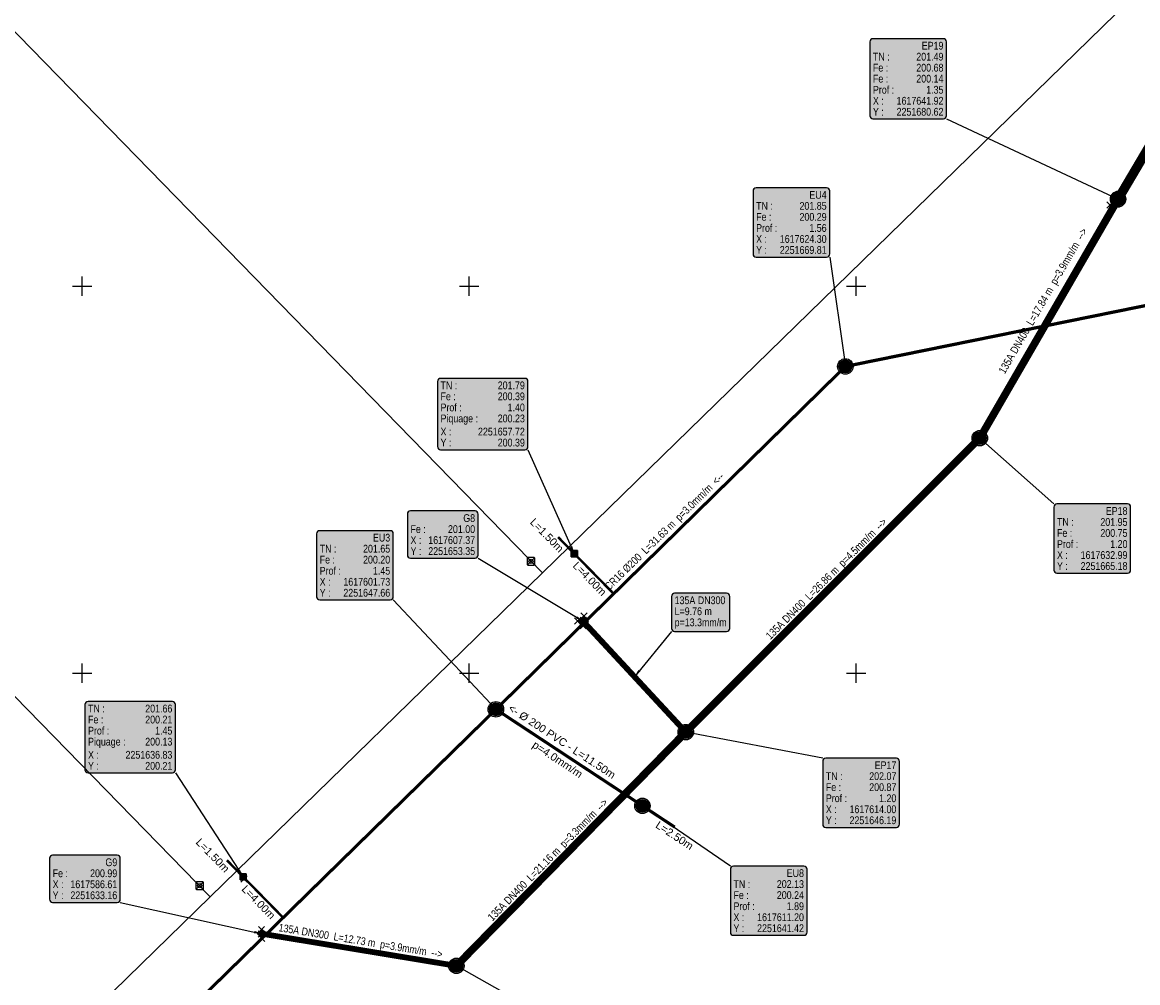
# Model space of a CAD drawing. Header units: metres. Extents: x 1617503 to 1618128, y 2251256 to 2251736.
# Tile 4 of 25: x 1617571 to 1617643, y 2251630 to 2251692. Entities that reach past the tile are written whole.
import ezdxf

# ---------------------------------------------------------------- set-up
doc = ezdxf.new("R2010")
doc.units = ezdxf.units.M
doc.header["$LTSCALE"] = 2
doc.header["$PDMODE"] = 3
doc.header["$PDSIZE"] = 0.2
doc.layers.get('0').update_dxf_attribs({"linetype": 'CONTINUOUS'})
for name, color, linetype in [('ASS_EP_REC_GRA_SYM', 3, 'CONTINUOUS'), ('ASS_EU_REC_BRA_SYM', 42, 'CONTINUOUS'), ('ASS_EU_REC_GRA_SYM', 42, 'CONTINUOUS'), ('Cadre_Croix', 7, 'CONTINUOUS'), ('EP 3_Canalisations', 3, 'CONTINUOUS'), ('EP 3_Canalisations_Habillage', 3, 'CONTINUOUS'), ('EP 3_Regards', 3, 'CONTINUOUS'), ('EP 3_Regards_Habillage', 3, 'CONTINUOUS'), ('EU 1_Branchements', 42, 'CONTINUOUS'), ('EU 1_Branchements_Habillage', 42, 'CONTINUOUS'), ('EU 1_Canalisations', 42, 'CONTINUOUS'), ('EU 1_Canalisations_Habillage', 42, 'CONTINUOUS'), ('EU 1_Regards', 42, 'CONTINUOUS'), ('EU 1_Regards_Habillage', 42, 'CONTINUOUS'), ('PROJ Subdi macrolot A', 1, 'CONTINUOUS'), ('REPERE', 7, 'CONTINUOUS'), ('TOPOJIS', 7, 'CONTINUOUS')]:
    doc.layers.add(name, color=color, linetype=linetype)
doc.styles.add('ArialNarrow', font='ARIALN.TTF')
doc.styles.add('SWISS721LTBT', font='swissl.ttf')

# ---------------------------------------------------------------- blocks, each defined once
blk = doc.blocks.new('TCPOINT')
at = {"color": 0}
blk.add_point((0, 0), dxfattribs=at)
blk = doc.blocks.new('T026')
at = {"color": 0}
blk.add_lwpolyline([(0.249, -0.19), (0.25, 0.189, 0.414214), (0.19, 0.249), (-0.189, 0.25, 0.414214), (-0.249, 0.19), (-0.25, -0.189, 0.414214), (-0.19, -0.249), (0.189, -0.25, 0.414214)], format="xyb", close=True, dxfattribs=at)
blk.add_circle((0, 0), 0.133, dxfattribs=at)
blk.add_point((0, 0), dxfattribs=at)
blk = doc.blocks.new('93')
blk.add_lwpolyline([(-0.2, -0.2), (-0.2, 0.2), (0.2, 0.2), (0.2, -0.2)], close=True)
blk.add_circle((0, 0), 0.15)
blk = doc.blocks.new('ATSE120')
at = {"const_width": 0.025, "flags": 128}
blk.add_lwpolyline([(-0.3125, 0, 1), (0.3125, 0, 1)], format="xyb", close=True, dxfattribs=at)
blk.add_circle((0, 0), 0.5)
blk = doc.blocks.new('vrd_reg_1000')
at = {"linetype": 'ByBlock', "lineweight": -2}
h = blk.add_hatch(color=253, dxfattribs=at)
edge = h.paths.add_edge_path()
edge.add_arc((0, 0), 0.5, 0, 360)
h = blk.add_hatch(color=0, dxfattribs=at)
edge = h.paths.add_edge_path()
edge.add_arc((0, 0), 0.417, 0, 360)
edge = h.paths.add_edge_path(flags=17)
edge.add_arc((0, 0), 0.0833, 0, 360)
for radius in [0.5, 0.417, 0.0833]:
    blk.add_circle((0, 0), radius)
blk = doc.blocks.new('vrd_tab_400')
h = blk.add_hatch(color=253)
h.paths.add_polyline_path([(0.2, 0.2), (-0.2, 0.2), (-0.2, -0.2), (0.2, -0.2)])
h.paths.add_polyline_path([(0.05, 0, -1), (-0.05, 0, -1)], flags=16)
blk.add_hatch(color=0).paths.add_polyline_path([(0.05, 0, 1), (-0.05, 0, 1)])
at = {"color": 0, "linetype": 'ByBlock', "lineweight": -2}
blk.add_lwpolyline([(-0.2, -0.2), (0.2, -0.2), (0.2, 0.2), (-0.2, 0.2)], close=True, dxfattribs=at)
blk.add_circle((0, 0), 0.05, dxfattribs=at)
blk = doc.blocks.new('gw05')
for p, q in [((-0.1, 0.49), (-0.1, -0.49)), ((0.1, 0.49), (0.1, -0.49))]:
    blk.add_line(p, q)
for points in [[(-0.3, 0.4), (-0.3, -0.4)], [(0.3, 0.4), (0.3, -0.4)]]:
    blk.add_lwpolyline(points)
blk.add_circle((0, 0), 0.5)
blk = doc.blocks.new('gw01')
at = {"true_color": 0xfcfcfc}
h = blk.add_hatch(color=7, dxfattribs=at)
h.dxf.hatch_style = 1
h.paths.add_polyline_path([(0, 0), (1, 0), (1, 1), (0, 1)])
for p, q in [((0.4, 1), (0.4, 0)), ((0.6, 1), (0.6, 0)), ((0.6, 0), (0.6, 0))]:
    blk.add_line(p, q)
for points in [[(0, 0), (1, 0), (1, 1), (0, 1), (0, 0)], [(0.2, 1), (0.2, 0)], [(0.8, 1), (0.8, 0)]]:
    blk.add_lwpolyline(points)

msp = doc.modelspace()

# ---------------------------------------------------------------- hatches: boundary and pattern name
at = {"layer": 'EP 3_Canalisations_Habillage', "true_color": 0xffffff}
msp.add_hatch(color=7, dxfattribs=at).paths.add_polyline_path([(1617613.076, 2251654.957), (1617613.076, 2251652.888, 0.414214), (1617613.276, 2251652.688), (1617616.634, 2251652.688, 0.414214), (1617616.834, 2251652.888), (1617616.834, 2251654.957, 0.414214), (1617616.634, 2251655.157), (1617613.276, 2251655.157, 0.414214)])
at = {"layer": 'EP 3_Canalisations_Habillage'}
msp.add_hatch(color=3, dxfattribs=at).paths.add_polyline_path([(1617611.059, 2251650.103), (1617610.681, 2251649.767), (1617610.937, 2251650.203)])
at = {"layer": 'EP 3_Regards_Habillage', "true_color": 0xffffff}
for points in [[(1617625.888, 2251690.784), (1617625.888, 2251686.004, 0.414214), (1617626.088, 2251685.804), (1617630.642, 2251685.804, 0.414214), (1617630.842, 2251686.004), (1617630.842, 2251690.784, 0.414214), (1617630.642, 2251690.984), (1617626.088, 2251690.984, 0.414214)], [(1617637.777, 2251660.726), (1617637.777, 2251656.656, 0.414214), (1617637.977, 2251656.456), (1617642.532, 2251656.456, 0.414214), (1617642.732, 2251656.656), (1617642.732, 2251660.726, 0.414214), (1617642.532, 2251660.926), (1617637.977, 2251660.926, 0.414214)], [(1617596.015, 2251660.271), (1617596.015, 2251657.622, 0.414214), (1617596.215, 2251657.422), (1617600.388, 2251657.422, 0.414214), (1617600.588, 2251657.622), (1617600.588, 2251660.271, 0.414214), (1617600.388, 2251660.471), (1617596.215, 2251660.471, 0.414214)], [(1617622.846, 2251644.295), (1617622.846, 2251640.233, 0.414214), (1617623.046, 2251640.033), (1617627.6, 2251640.033, 0.414214), (1617627.8, 2251640.233), (1617627.8, 2251644.295, 0.414214), (1617627.6, 2251644.495), (1617623.046, 2251644.495, 0.414214)], [(1617572.897, 2251638.035), (1617572.897, 2251635.386, 0.414214), (1617573.097, 2251635.186), (1617577.269, 2251635.186, 0.414214), (1617577.469, 2251635.386), (1617577.469, 2251638.035, 0.414214), (1617577.269, 2251638.235), (1617573.097, 2251638.235, 0.414214)]]:
    msp.add_hatch(color=7, dxfattribs=at).paths.add_polyline_path(points)
at = {"layer": 'EP 3_Regards_Habillage'}
for points in [[(1617641.505, 2251680.901), (1617641.924, 2251680.617), (1617641.438, 2251680.757)], [(1617633.311, 2251664.785), (1617632.99, 2251665.176), (1617633.416, 2251664.903)], [(1617606.978, 2251653.672), (1617607.365, 2251653.346), (1617606.896, 2251653.536)], [(1617614.473, 2251646.015), (1617613.997, 2251646.187), (1617614.503, 2251646.171)], [(1617586.144, 2251633.345), (1617586.615, 2251633.159), (1617586.109, 2251633.19)], [(1617599.573, 2251630.771), (1617599.177, 2251631.086), (1617599.651, 2251630.909)]]:
    msp.add_hatch(color=3, dxfattribs=at).paths.add_polyline_path(points)
at = {"layer": 'EU 1_Branchements_Habillage', "true_color": 0xffffff}
for points in [[(1617597.954, 2251668.84), (1617597.954, 2251664.632, 0.414214), (1617598.154, 2251664.432), (1617603.601, 2251664.432, 0.414214), (1617603.801, 2251664.632), (1617603.801, 2251668.84, 0.414214), (1617603.601, 2251669.04), (1617598.154, 2251669.04, 0.414214)], [(1617575.183, 2251647.959), (1617575.183, 2251643.751, 0.414214), (1617575.383, 2251643.551), (1617580.83, 2251643.551, 0.414214), (1617581.03, 2251643.751), (1617581.03, 2251647.959, 0.414214), (1617580.83, 2251648.159), (1617575.383, 2251648.159, 0.414214)]]:
    msp.add_hatch(color=7, dxfattribs=at).paths.add_polyline_path(points)
at = {"layer": 'EU 1_Branchements_Habillage'}
for points in [[(1617606.663, 2251658.205), (1617606.794, 2251657.716), (1617606.518, 2251658.14)], [(1617585.198, 2251637.297), (1617585.405, 2251636.835), (1617585.066, 2251637.211)]]:
    msp.add_hatch(color=42, dxfattribs=at).paths.add_polyline_path(points)
at = {"layer": 'EU 1_Regards_Habillage', "true_color": 0xffffff}
for points in [[(1617618.341, 2251681.145), (1617618.341, 2251677.077, 0.414214), (1617618.541, 2251676.877), (1617623.096, 2251676.877, 0.414214), (1617623.296, 2251677.077), (1617623.296, 2251681.145, 0.414214), (1617623.096, 2251681.345), (1617618.541, 2251681.345, 0.414214)], [(1617590.148, 2251658.999), (1617590.148, 2251654.929, 0.414214), (1617590.348, 2251654.729), (1617594.902, 2251654.729, 0.414214), (1617595.102, 2251654.929), (1617595.102, 2251658.999, 0.414214), (1617594.902, 2251659.199), (1617590.348, 2251659.199, 0.414214)], [(1617616.877, 2251637.328), (1617616.877, 2251633.258, 0.414214), (1617617.077, 2251633.058), (1617621.631, 2251633.058, 0.414214), (1617621.831, 2251633.258), (1617621.831, 2251637.328, 0.414214), (1617621.631, 2251637.528), (1617617.077, 2251637.528, 0.414214)]]:
    msp.add_hatch(color=7, dxfattribs=at).paths.add_polyline_path(points)
at = {"layer": 'EU 1_Regards_Habillage'}
for points in [[(1617624.313, 2251670.315), (1617624.305, 2251669.809), (1617624.156, 2251670.293)], [(1617601.448, 2251648.077), (1617601.732, 2251647.658), (1617601.332, 2251647.969)], [(1617611.564, 2251641.076), (1617611.196, 2251641.424), (1617611.653, 2251641.207)]]:
    msp.add_hatch(color=42, dxfattribs=at).paths.add_polyline_path(points)

# ---------------------------------------------------------------- linework, layer by layer
at = {"layer": 'Cadre_Croix'}
for p, q in [((1617575, 2251674.375), (1617575, 2251675.625)), ((1617600, 2251674.375), (1617600, 2251675.625)), ((1617625, 2251674.375), (1617625, 2251675.625)), ((1617574.375, 2251675), (1617575.625, 2251675)), ((1617599.375, 2251675), (1617600.625, 2251675)), ((1617624.375, 2251675), (1617625.625, 2251675)), ((1617575, 2251649.375), (1617575, 2251650.625)), ((1617600, 2251649.375), (1617600, 2251650.625)), ((1617625, 2251649.375), (1617625, 2251650.625)), ((1617574.375, 2251650), (1617575.625, 2251650)), ((1617599.375, 2251650), (1617600.625, 2251650)), ((1617624.375, 2251650), (1617625.625, 2251650))]:
    msp.add_line(p, q, dxfattribs=at)
at = {"layer": 'EP 3_Canalisations', "flags": 128}
for points in [[(1617599.177, 2251631.086, 0.49, 0.49, 0), (1617613.997, 2251646.187, 0.49, 0.49, 0), (1617632.99, 2251665.176, 0.49, 0.49, 0), (1617641.924, 2251680.617, 0.606, 0.606, 0), (1617653.415, 2251700.061, 0, 0, 0)], [(1617607.365, 2251653.346, 0.374, 0.374, 0), (1617613.997, 2251646.187, 0, 0, 0)], [(1617586.615, 2251633.159, 0.374, 0.374, 0), (1617599.177, 2251631.086, 0, 0, 0)]]:
    msp.add_lwpolyline(points, format="xyseb", dxfattribs=at)
at = {"layer": 'EP 3_Canalisations_Habillage', "color": 3, "lineweight": 25}
msp.add_lwpolyline([(1617613.076, 2251654.957), (1617613.076, 2251652.888, 0.414214), (1617613.276, 2251652.688), (1617616.634, 2251652.688, 0.414214), (1617616.834, 2251652.888), (1617616.834, 2251654.957, 0.414214), (1617616.634, 2251655.157), (1617613.276, 2251655.157, 0.414214), (1617613.076, 2251654.957)], format="xyb", dxfattribs=at)
msp.add_lwpolyline([(1617613.076, 2251652.688), (1617610.681, 2251649.767)], dxfattribs=at)
at = {"layer": 'EP 3_Regards_Habillage', "color": 3, "lineweight": 25}
for points in [[(1617625.888, 2251690.784), (1617625.888, 2251686.004, 0.414214), (1617626.088, 2251685.804), (1617630.642, 2251685.804, 0.414214), (1617630.842, 2251686.004), (1617630.842, 2251690.784, 0.414214), (1617630.642, 2251690.984), (1617626.088, 2251690.984, 0.414214), (1617625.888, 2251690.784)], [(1617637.777, 2251660.726), (1617637.777, 2251656.656, 0.414214), (1617637.977, 2251656.456), (1617642.532, 2251656.456, 0.414214), (1617642.732, 2251656.656), (1617642.732, 2251660.726, 0.414214), (1617642.532, 2251660.926), (1617637.977, 2251660.926, 0.414214), (1617637.777, 2251660.726)], [(1617596.015, 2251660.271), (1617596.015, 2251657.622, 0.414214), (1617596.215, 2251657.422), (1617600.388, 2251657.422, 0.414214), (1617600.588, 2251657.622), (1617600.588, 2251660.271, 0.414214), (1617600.388, 2251660.471), (1617596.215, 2251660.471, 0.414214), (1617596.015, 2251660.271)], [(1617622.846, 2251644.295), (1617622.846, 2251640.233, 0.414214), (1617623.046, 2251640.033), (1617627.6, 2251640.033, 0.414214), (1617627.8, 2251640.233), (1617627.8, 2251644.295, 0.414214), (1617627.6, 2251644.495), (1617623.046, 2251644.495, 0.414214), (1617622.846, 2251644.295)], [(1617572.897, 2251638.035), (1617572.897, 2251635.386, 0.414214), (1617573.097, 2251635.186), (1617577.269, 2251635.186, 0.414214), (1617577.469, 2251635.386), (1617577.469, 2251638.035, 0.414214), (1617577.269, 2251638.235), (1617573.097, 2251638.235, 0.414214), (1617572.897, 2251638.035)]]:
    msp.add_lwpolyline(points, format="xyb", dxfattribs=at)
for points in [[(1617630.842, 2251685.804), (1617641.924, 2251680.617)], [(1617637.777, 2251660.926), (1617632.99, 2251665.176)], [(1617600.588, 2251657.422), (1617607.365, 2251653.346)], [(1617622.846, 2251644.495), (1617613.997, 2251646.187)], [(1617577.469, 2251635.186), (1617586.615, 2251633.159)], [(1617607.96, 2251626.123), (1617599.177, 2251631.086)]]:
    msp.add_lwpolyline(points, dxfattribs=at)
at = {"layer": 'EU 1_Branchements', "const_width": 0.16, "flags": 128}
for points in [[(1617606.794, 2251657.716), (1617605.744, 2251658.788)], [(1617585.405, 2251636.835), (1617584.355, 2251637.907)]]:
    msp.add_lwpolyline(points, dxfattribs=at)
at = {"layer": 'EU 1_Branchements', "flags": 128}
for points in [[(1617606.794, 2251657.716, 0.159, 0.159, 0), (1617609.339, 2251655.123, 0.159, 0.159, 0)], [(1617585.405, 2251636.835, 0.159, 0.159, 0), (1617587.988, 2251634.198, 0.159, 0.159, 0)]]:
    msp.add_lwpolyline(points, format="xyseb", dxfattribs=at)
at = {"layer": 'EU 1_Branchements_Habillage', "color": 42, "lineweight": 25}
for points in [[(1617597.954, 2251668.84), (1617597.954, 2251664.632, 0.414214), (1617598.154, 2251664.432), (1617603.601, 2251664.432, 0.414214), (1617603.801, 2251664.632), (1617603.801, 2251668.84, 0.414214), (1617603.601, 2251669.04), (1617598.154, 2251669.04, 0.414214), (1617597.954, 2251668.84)], [(1617575.183, 2251647.959), (1617575.183, 2251643.751, 0.414214), (1617575.383, 2251643.551), (1617580.83, 2251643.551, 0.414214), (1617581.03, 2251643.751), (1617581.03, 2251647.959, 0.414214), (1617580.83, 2251648.159), (1617575.383, 2251648.159, 0.414214), (1617575.183, 2251647.959)]]:
    msp.add_lwpolyline(points, format="xyb", dxfattribs=at)
for points in [[(1617603.801, 2251664.432), (1617606.794, 2251657.716)], [(1617581.03, 2251643.551), (1617585.405, 2251636.835)]]:
    msp.add_lwpolyline(points, dxfattribs=at)
at = {"layer": 'EU 1_Canalisations', "flags": 128}
for points in [[(1617737.079, 2251630.571, 0.211, 0.211, 0), (1617692.318, 2251649.151, 0.211, 0.211, 0), (1617654.269, 2251675.886, 0.211, 0.211, 0), (1617624.305, 2251669.809, 0.199, 0.199, 0), (1617601.732, 2251647.658, 0.199, 0.199, 0), (1617543.584, 2251590.713, 0.199, 0.199, 0), (1617531.386, 2251571.832, 0, 0, 0)], [(1617611.196, 2251641.424, 0.199, 0.199, 0), (1617601.732, 2251647.658, 0, 0, 0)]]:
    msp.add_lwpolyline(points, format="xyseb", dxfattribs=at)
at = {"layer": 'EU 1_Canalisations', "const_width": 0.2, "flags": 128}
msp.add_lwpolyline([(1617613.284, 2251640.049), (1617611.196, 2251641.424)], dxfattribs=at)
at = {"layer": 'EU 1_Regards_Habillage', "color": 42, "lineweight": 25}
for points in [[(1617618.341, 2251681.145), (1617618.341, 2251677.077, 0.414214), (1617618.541, 2251676.877), (1617623.096, 2251676.877, 0.414214), (1617623.296, 2251677.077), (1617623.296, 2251681.145, 0.414214), (1617623.096, 2251681.345), (1617618.541, 2251681.345, 0.414214), (1617618.341, 2251681.145)], [(1617590.148, 2251658.999), (1617590.148, 2251654.929, 0.414214), (1617590.348, 2251654.729), (1617594.902, 2251654.729, 0.414214), (1617595.102, 2251654.929), (1617595.102, 2251658.999, 0.414214), (1617594.902, 2251659.199), (1617590.348, 2251659.199, 0.414214), (1617590.148, 2251658.999)], [(1617616.877, 2251637.328), (1617616.877, 2251633.258, 0.414214), (1617617.077, 2251633.058), (1617621.631, 2251633.058, 0.414214), (1617621.831, 2251633.258), (1617621.831, 2251637.328, 0.414214), (1617621.631, 2251637.528), (1617617.077, 2251637.528, 0.414214), (1617616.877, 2251637.328)]]:
    msp.add_lwpolyline(points, format="xyb", dxfattribs=at)
for points in [[(1617623.296, 2251676.877), (1617624.305, 2251669.809)], [(1617595.102, 2251654.729), (1617601.732, 2251647.658)], [(1617616.877, 2251637.528), (1617611.196, 2251641.424)]]:
    msp.add_lwpolyline(points, dxfattribs=at)
at = {"layer": 'PROJ Subdi macrolot A', "flags": 128}
for points in [[(1617582.439, 2251735.795), (1617563.552, 2251718.193), (1617553.952, 2251708.575), (1617604.749, 2251656.484), (1617641.784, 2251692.598)], [(1617553.952, 2251708.575), (1617532.756, 2251687.341), (1617583.271, 2251635.539), (1617604.749, 2251656.484)], [(1617532.756, 2251687.341), (1617511.56, 2251666.107), (1617561.792, 2251614.595), (1617583.271, 2251635.539)]]:
    msp.add_lwpolyline(points, close=True, dxfattribs=at)

# ---------------------------------------------------------------- block references
at = {"layer": 'ASS_EP_REC_GRA_SYM', "yscale": -1}
msp.add_blockref('gw05', (1617641.924, 2251680.617, 201.487), dxfattribs=at)
at = {"layer": 'ASS_EP_REC_GRA_SYM'}
for p, xscale, yscale, rotation in [((1617607.418, 2251653.693, 201.882), 0.5202403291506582, 0.4708481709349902, 219.2274152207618), ((1617586.61, 2251632.863, 201.374), 0.416587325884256, 0.421726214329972, 43.73561254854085)]:
    msp.add_blockref('gw01', p, dxfattribs=dict(at, xscale=xscale, yscale=yscale, rotation=rotation))
at = {"layer": 'ASS_EU_REC_BRA_SYM'}
for p in [(1617606.794, 2251657.716, 201.792), (1617585.405, 2251636.835, 201.663)]:
    msp.add_blockref('93', p, dxfattribs=at)
at = {"layer": 'ASS_EU_REC_GRA_SYM'}
for p in [(1617624.305, 2251669.809, 201.847), (1617601.732, 2251647.658, 201.65), (1617611.196, 2251641.424, 202.133)]:
    msp.add_blockref('ATSE120', p, dxfattribs=at)
at = {"layer": 'EP 3_Regards'}
for p in [(1617641.924, 2251680.617, 201.487), (1617632.99, 2251665.176, 201.951), (1617613.997, 2251646.187, 202.066), (1617599.177, 2251631.086, 201.921)]:
    msp.add_blockref('vrd_reg_1000', p, dxfattribs=at)
at = {"layer": 'EU 1_Branchements'}
for p in [(1617606.794, 2251657.716), (1617585.405, 2251636.835)]:
    msp.add_blockref('vrd_tab_400', p, dxfattribs=at)
at = {"layer": 'EU 1_Regards'}
for p in [(1617624.305, 2251669.809), (1617601.732, 2251647.658), (1617611.196, 2251641.424)]:
    msp.add_blockref('vrd_reg_1000', p, dxfattribs=at)
at = {"layer": 'REPERE'}
for p in [(1617604, 2251657.219, 201.986), (1617582.598, 2251636.267, 201.779)]:
    msp.add_blockref('T026', p, dxfattribs=at)
at = {"layer": 'TOPOJIS'}
for p in [(1617641.398, 2251680.234, 201.453), (1617641.924, 2251680.617, 201.487), (1617624.305, 2251669.809, 201.847), (1617632.99, 2251665.176, 201.951), (1617604, 2251657.219, 201.986), (1617606.794, 2251657.716, 201.792), (1617607.418, 2251653.693, 201.872), (1617607.015, 2251653.364, 201.884), (1617607.372, 2251653.057, 201.89), (1617607.38, 2251653.412, 201.004), (1617601.732, 2251647.658, 201.65), (1617613.997, 2251646.187, 202.066), (1617611.196, 2251641.424, 202.133), (1617582.598, 2251636.267, 201.779), (1617585.405, 2251636.835, 201.663), (1617585.464, 2251636.696, 201.69), (1617586.593, 2251633.428, 201.372), (1617586.573, 2251633.141, 200.985), (1617586.61, 2251632.863, 201.351), (1617586.911, 2251633.151, 201.399), (1617599.177, 2251631.086, 201.921)]:
    msp.add_blockref('TCPOINT', p, dxfattribs=at)

# ---------------------------------------------------------------- texts
at = {"layer": 'EP 3_Canalisations_Habillage', "color": 3, "style": 'ArialNarrow'}
for s, rotation, p in [('p=3.9mm/m', 59.94678, (1617637.928, 2251675.035, 0.01)), ('-->', 59.94678, (1617639.61, 2251677.942, 0.01)), ('L=17.84 m', 59.94678, (1617636.405, 2251672.402, 0.01)), ('135A DN400', 59.94678, (1617634.603, 2251669.288, 0.01)), ('p=4.5mm/m', 44.99397, (1617624.161, 2251656.828, 0.01)), ('-->', 44.99397, (1617626.536, 2251659.203, 0.01)), ('L=26.86 m', 44.99397, (1617622.01, 2251654.677, 0.01)), ('135A DN400', 44.99397, (1617619.466, 2251652.133, 0.01)), ('p=3.3mm/m', 45.53807, (1617606.159, 2251638.684, 0.01)), ('-->', 45.53807, (1617608.512, 2251641.081, 0.01)), ('L=21.16 m', 45.53807, (1617604.028, 2251636.513, 0.01)), ('135A DN400', 45.53807, (1617601.508, 2251633.945, 0.01)), ('135A DN300', 350.62804, (1617587.665, 2251633.329, 0.01)), ('L=12.73 m', 350.62804, (1617591.215, 2251632.743, 0.01)), ('p=3.9mm/m', 350.62804, (1617594.216, 2251632.248, 0.01)), ('-->', 350.62804, (1617597.53, 2251631.701, 0.01))]:
    msp.add_text(s, height=0.5, rotation=rotation, dxfattribs=at).set_placement(p)
for s, p in [('135A DN300', (1617613.276, 2251654.455, 0.01)), ('L=', (1617613.276, 2251653.744, 0.01)), ('9.76', (1617613.929, 2251653.744, 0.01)), (' m', (1617615.044, 2251653.744, 0.01)), ('p=', (1617613.276, 2251653.027, 0.01)), ('13.3', (1617613.929, 2251653.027, 0.01)), ('mm/m', (1617615.044, 2251653.027, 0.01))]:
    msp.add_text(s, height=0.5, dxfattribs=at).set_placement(p)
at = {"layer": 'EP 3_Regards_Habillage', "color": 3, "style": 'ArialNarrow'}
for s, p in [('EP19', (1617629.241, 2251690.282, 0.01)), ('TN : ', (1617626.088, 2251689.572, 0.01)), ('201.49', (1617628.89, 2251689.572, 0.01)), ('Fe : ', (1617626.088, 2251688.861, 0.01)), ('200.68', (1617628.89, 2251688.861, 0.01)), ('Fe :', (1617626.088, 2251688.151, 0.01)), ('200.14', (1617628.89, 2251688.151, 0.01)), ('Prof : ', (1617626.088, 2251687.434, 0.01)), ('1.35', (1617629.527, 2251687.434, 0.01)), ('X :', (1617626.088, 2251686.723, 0.01)), ('1617641.92', (1617627.616, 2251686.723, 0.01)), ('Y :', (1617626.088, 2251686.012, 0.01)), ('2251680.62', (1617627.616, 2251686.012, 0.01)), ('G8', (1617599.624, 2251659.762, 0.01)), ('EP18', (1617641.131, 2251660.223, 0.01)), ('Fe : ', (1617596.215, 2251659.051, 0.01)), ('201.00', (1617598.636, 2251659.051, 0.01)), ('TN : ', (1617637.977, 2251659.513, 0.01)), ('201.95', (1617640.78, 2251659.513, 0.01)), ('X :', (1617596.215, 2251658.341, 0.01)), ('1617607.37', (1617597.362, 2251658.341, 0.01)), ('Fe : ', (1617637.977, 2251658.802, 0.01)), ('200.75', (1617640.78, 2251658.802, 0.01)), ('Y :', (1617596.215, 2251657.63, 0.01)), ('2251653.35', (1617597.362, 2251657.63, 0.01)), ('Prof : ', (1617637.977, 2251658.085, 0.01)), ('1.20', (1617641.417, 2251658.085, 0.01)), ('X :', (1617637.977, 2251657.375, 0.01)), ('1617632.99', (1617639.505, 2251657.375, 0.01)), ('Y :', (1617637.977, 2251656.664, 0.01)), ('2251665.18', (1617639.505, 2251656.664, 0.01)), ('EP17', (1617626.199, 2251643.793, 0.01)), ('TN : ', (1617623.046, 2251643.09, 0.01)), ('Fe : ', (1617623.046, 2251642.38, 0.01)), ('202.07', (1617625.848, 2251643.09, 0.01)), ('200.87', (1617625.848, 2251642.38, 0.01)), ('Prof : ', (1617623.046, 2251641.663, 0.01)), ('1.20', (1617626.485, 2251641.663, 0.01)), ('X :', (1617623.046, 2251640.952, 0.01)), ('1617614.00', (1617624.574, 2251640.952, 0.01)), ('Y :', (1617623.046, 2251640.242, 0.01)), ('2251646.19', (1617624.574, 2251640.242, 0.01)), ('G9', (1617576.505, 2251637.527, 0.01)), ('Fe : ', (1617573.097, 2251636.816, 0.01)), ('200.99', (1617575.517, 2251636.816, 0.01)), ('X :', (1617573.097, 2251636.105, 0.01)), ('1617586.61', (1617574.243, 2251636.105, 0.01)), ('Y :', (1617573.097, 2251635.395, 0.01)), ('2251633.16', (1617574.243, 2251635.395, 0.01))]:
    msp.add_text(s, height=0.5, dxfattribs=at).set_placement(p)
at = {"layer": 'EU 1_Branchements_Habillage', "color": 42, "style": 'ArialNarrow'}
for s, p in [('TN : ', (1617598.154, 2251668.338, 0.01)), ('201.79', (1617601.849, 2251668.338, 0.01)), ('Fe : ', (1617598.154, 2251667.628, 0.01)), ('200.39', (1617601.849, 2251667.628, 0.01)), ('Prof : ', (1617598.154, 2251666.91, 0.01)), ('1.40', (1617602.486, 2251666.91, 0.01)), ('Piquage :', (1617598.154, 2251666.2, 0.01)), ('200.23', (1617601.849, 2251666.2, 0.01)), ('X :', (1617598.154, 2251665.351, 0.01)), ('2251657.72', (1617600.574, 2251665.351, 0.01)), ('Y :', (1617598.154, 2251664.64, 0.01)), ('200.39', (1617601.849, 2251664.64, 0.01)), ('TN : ', (1617575.383, 2251647.457, 0.01)), ('201.66', (1617579.078, 2251647.457, 0.01)), ('Fe : ', (1617575.383, 2251646.747, 0.01)), ('200.21', (1617579.078, 2251646.747, 0.01)), ('Prof : ', (1617575.383, 2251646.029, 0.01)), ('1.45', (1617579.715, 2251646.029, 0.01)), ('Piquage :', (1617575.383, 2251645.319, 0.01)), ('200.13', (1617579.078, 2251645.319, 0.01)), ('X :', (1617575.383, 2251644.47, 0.01)), ('2251636.83', (1617577.804, 2251644.47, 0.01)), ('Y :', (1617575.383, 2251643.759, 0.01)), ('200.21', (1617579.078, 2251643.759, 0.01))]:
    msp.add_text(s, height=0.5, dxfattribs=at).set_placement(p)
at = {"layer": 'EU 1_Branchements_Habillage', "style": 'SWISS721LTBT'}
for s, rotation, p in [('L=1.50m', 314.40114, (1617603.89, 2251659.708)), ('L=4.00m', 314.40114, (1617606.655, 2251656.897)), ('L=2.50m', 326.62684, (1617611.994, 2251640.055)), ('L=1.50m', 314.40114, (1617582.301, 2251639.027)), ('L=4.00m', 314.40114, (1617585.265, 2251636.005))]:
    msp.add_text(s, height=0.5, rotation=rotation, dxfattribs=at).set_placement(p)
at = {"layer": 'EU 1_Canalisations_Habillage', "color": 42, "style": 'ArialNarrow'}
for s, p in [('p=3.0mm/m', (1617613.606, 2251659.784, 0.01)), ('<--', (1617616.003, 2251662.137, 0.01)), ('L=31.63 m', (1617611.435, 2251657.654, 0.01)), ('CR16 Ø200', (1617609.049, 2251655.312, 0.01))]:
    msp.add_text(s, height=0.5, rotation=44.45939, dxfattribs=at).set_placement(p)
at = {"layer": 'EU 1_Canalisations_Habillage', "style": 'SWISS721LTBT'}
for s, p in [('<- %%C 200 PVC - L=11.50m', (1617602.479, 2251647.605)), ('p=4.0mm/m', (1617604.033, 2251645.238))]:
    msp.add_text(s, height=0.5, rotation=326.62684, dxfattribs=at).set_placement(p)
at = {"layer": 'EU 1_Regards_Habillage', "color": 42, "style": 'ArialNarrow'}
for s, p in [('EU4', (1617621.982, 2251680.645, 0.01)), ('TN : ', (1617618.541, 2251679.934, 0.01)), ('201.85', (1617621.344, 2251679.934, 0.01)), ('Fe : ', (1617618.541, 2251679.224, 0.01)), ('200.29', (1617621.344, 2251679.224, 0.01)), ('Prof : ', (1617618.541, 2251678.506, 0.01)), ('1.56', (1617621.981, 2251678.506, 0.01)), ('X :', (1617618.541, 2251677.796, 0.01)), ('1617624.30', (1617620.07, 2251677.796, 0.01)), ('Y :', (1617618.541, 2251677.085, 0.01)), ('2251669.81', (1617620.07, 2251677.085, 0.01)), ('EU3', (1617593.789, 2251658.497, 0.01)), ('TN : ', (1617590.348, 2251657.786, 0.01)), ('201.65', (1617593.15, 2251657.786, 0.01)), ('Fe : ', (1617590.348, 2251657.076, 0.01)), ('200.20', (1617593.15, 2251657.076, 0.01)), ('Prof : ', (1617590.348, 2251656.359, 0.01)), ('1.45', (1617593.788, 2251656.359, 0.01)), ('X :', (1617590.348, 2251655.648, 0.01)), ('1617601.73', (1617591.876, 2251655.648, 0.01)), ('Y :', (1617590.348, 2251654.938, 0.01)), ('2251647.66', (1617591.876, 2251654.938, 0.01)), ('EU8', (1617620.517, 2251636.826, 0.01)), ('TN : ', (1617617.077, 2251636.116, 0.01)), ('202.13', (1617619.879, 2251636.116, 0.01)), ('Fe : ', (1617617.077, 2251635.405, 0.01)), ('200.24', (1617619.879, 2251635.405, 0.01)), ('Prof : ', (1617617.077, 2251634.688, 0.01)), ('1.89', (1617620.516, 2251634.688, 0.01)), ('X :', (1617617.077, 2251633.977, 0.01)), ('1617611.20', (1617618.605, 2251633.977, 0.01)), ('Y :', (1617617.077, 2251633.267, 0.01)), ('2251641.42', (1617618.605, 2251633.267, 0.01))]:
    msp.add_text(s, height=0.5, dxfattribs=at).set_placement(p)

doc.saveas('drawing.dxf')
